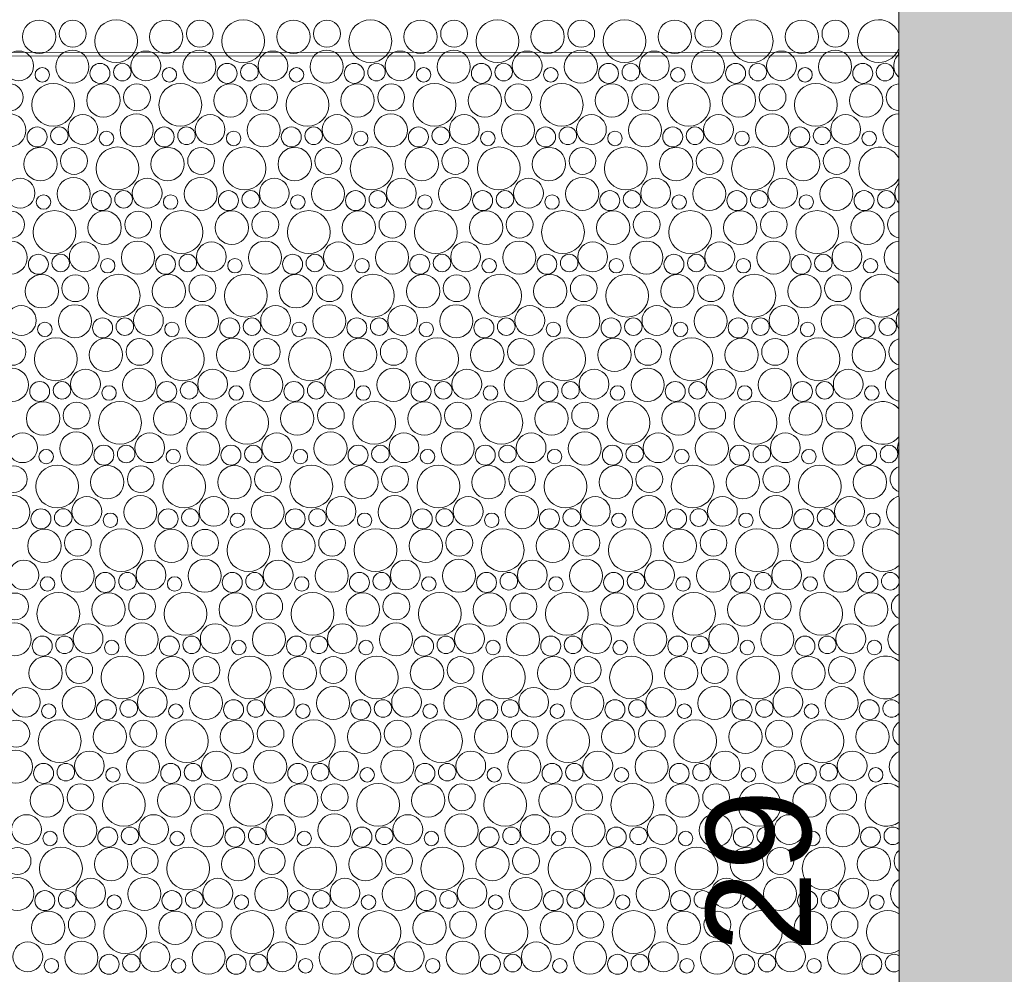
# Model space of a CAD drawing. Header units: metres. Extents: x -167 to 338, y -186 to 508.
# Tile 194 of 256: x 92.65 to 95.47, y 30.63 to 33.36. Entities that reach past the tile are written whole.
import ezdxf
from ezdxf.enums import TextEntityAlignment as Align

# ---------------------------------------------------------------- set-up
doc = ezdxf.new("R2010")
doc.units = ezdxf.units.M
doc.header["$MEASUREMENT"] = 0
doc.linetypes.add('Öffnungslinie Tür Fenster', pattern=[0.23, 0.15, -0.08])
doc.layers.add('60 Gelände 2D Übersicht', color=7, linetype='Continuous')
doc.layers.add('60 Stellplätze', color=7, linetype='Continuous')
doc.styles.add('ERSTELLTER_STIL_2', font='arial.ttf')

# ---------------------------------------------------------------- blocks, each defined once
blk = doc.blocks.new('*X46', base_point=(27236.1321, 33357.279))
at = {"layer": '60 Gelände 2D Übersicht', "color": 9, "linetype": 'Continuous', "lineweight": 18}
for centre, radius in [((92.7104, 33.3143), 0.0477), ((92.8065, 33.3231), 0.0384), ((92.9306, 33.3018), 0.0612), ((93.0741, 33.3143), 0.0477), ((93.1702, 33.3231), 0.0384), ((93.2943, 33.3018), 0.0612), ((93.4378, 33.3143), 0.0477), ((93.5339, 33.3231), 0.0384), ((93.658, 33.3018), 0.0612), ((93.8015, 33.3143), 0.0477), ((93.8976, 33.3231), 0.0384), ((94.0217, 33.3018), 0.0612), ((94.1653, 33.3143), 0.0477), ((94.2613, 33.3231), 0.0384), ((94.3854, 33.3018), 0.0612), ((94.529, 33.3143), 0.0477), ((94.625, 33.3231), 0.0384), ((94.7491, 33.3018), 0.0612), ((94.8927, 33.3143), 0.0477), ((94.9887, 33.3231), 0.0384), ((92.652, 33.2309), 0.0426), ((92.8054, 33.2287), 0.0473), ((93.0157, 33.2309), 0.0426), ((93.1691, 33.2287), 0.0473), ((93.3794, 33.2309), 0.0426), ((93.5329, 33.2287), 0.0473), ((93.7431, 33.2309), 0.0426), ((93.8966, 33.2287), 0.0473), ((94.1068, 33.2309), 0.0426), ((94.2603, 33.2287), 0.0473), ((94.4705, 33.2309), 0.0426), ((94.624, 33.2287), 0.0473), ((94.8342, 33.2309), 0.0426), ((94.9877, 33.2287), 0.0473), ((92.7193, 33.2055), 0.0207), ((92.8845, 33.2096), 0.0286), ((92.9483, 33.2132), 0.0251), ((93.083, 33.2055), 0.0207), ((93.2482, 33.2096), 0.0286), ((93.312, 33.2132), 0.0251), ((93.4467, 33.2055), 0.0207), ((93.6119, 33.2096), 0.0286), ((93.6757, 33.2132), 0.0251), ((93.8105, 33.2055), 0.0207), ((93.9756, 33.2096), 0.0286), ((94.0394, 33.2132), 0.0251), ((94.1742, 33.2055), 0.0207), ((94.3393, 33.2096), 0.0286), ((94.4031, 33.2132), 0.0251), ((94.5379, 33.2055), 0.0207), ((94.703, 33.2096), 0.0286), ((94.7668, 33.2132), 0.0251), ((94.9016, 33.2055), 0.0207), ((95.0667, 33.2096), 0.0286), ((95.1305, 33.2132), 0.0251), ((92.6265, 33.1411), 0.0384), ((92.7506, 33.1198), 0.0612), ((92.8941, 33.1323), 0.0477), ((92.9902, 33.1411), 0.0384), ((93.1143, 33.1198), 0.0612), ((93.2578, 33.1323), 0.0477), ((93.3539, 33.1411), 0.0384), ((93.478, 33.1198), 0.0612), ((93.6215, 33.1323), 0.0477), ((93.7176, 33.1411), 0.0384), ((93.8417, 33.1198), 0.0612), ((93.9853, 33.1323), 0.0477), ((94.0813, 33.1411), 0.0384), ((94.2054, 33.1198), 0.0612), ((94.349, 33.1323), 0.0477), ((94.445, 33.1411), 0.0384), ((94.5691, 33.1198), 0.0612), ((94.7127, 33.1323), 0.0477), ((94.8087, 33.1411), 0.0384), ((94.9328, 33.1198), 0.0612), ((95.0764, 33.1323), 0.0477), ((92.6254, 33.0468), 0.0473), ((92.8357, 33.0489), 0.0426), ((92.9891, 33.0468), 0.0473), ((93.1994, 33.0489), 0.0426), ((93.3529, 33.0468), 0.0473), ((93.5631, 33.0489), 0.0426), ((93.7166, 33.0468), 0.0473), ((93.9268, 33.0489), 0.0426), ((94.0803, 33.0468), 0.0473), ((94.2905, 33.0489), 0.0426), ((94.444, 33.0468), 0.0473), ((94.6542, 33.0489), 0.0426), ((94.8077, 33.0468), 0.0473), ((95.0179, 33.0489), 0.0426), ((92.7045, 33.0276), 0.0286), ((92.7683, 33.0312), 0.0251), ((92.903, 33.0235), 0.0207), ((93.0682, 33.0276), 0.0286), ((93.132, 33.0312), 0.0251), ((93.2667, 33.0235), 0.0207), ((93.4319, 33.0276), 0.0286), ((93.4957, 33.0312), 0.0251), ((93.6305, 33.0235), 0.0207), ((93.7956, 33.0276), 0.0286), ((93.8594, 33.0312), 0.0251), ((93.9942, 33.0235), 0.0207), ((94.1593, 33.0276), 0.0286), ((94.2231, 33.0312), 0.0251), ((94.3579, 33.0235), 0.0207), ((94.523, 33.0276), 0.0286), ((94.5868, 33.0312), 0.0251), ((94.7216, 33.0235), 0.0207), ((94.8867, 33.0276), 0.0286), ((94.9505, 33.0312), 0.0251), ((95.0853, 33.0235), 0.0207), ((92.7141, 32.9503), 0.0477), ((92.8102, 32.9591), 0.0384), ((92.9343, 32.9378), 0.0612), ((93.0778, 32.9503), 0.0477), ((93.1739, 32.9591), 0.0384), ((93.298, 32.9378), 0.0612), ((93.4415, 32.9503), 0.0477), ((93.5376, 32.9591), 0.0384), ((93.6617, 32.9378), 0.0612), ((93.8053, 32.9503), 0.0477), ((93.9013, 32.9591), 0.0384), ((94.0254, 32.9378), 0.0612), ((94.169, 32.9503), 0.0477), ((94.265, 32.9591), 0.0384), ((94.3891, 32.9378), 0.0612), ((94.5327, 32.9503), 0.0477), ((94.6287, 32.9591), 0.0384), ((94.7528, 32.9378), 0.0612), ((94.8964, 32.9503), 0.0477), ((94.9924, 32.9591), 0.0384), ((92.6557, 32.8669), 0.0426), ((92.8091, 32.8648), 0.0473), ((93.0194, 32.8669), 0.0426), ((93.1729, 32.8648), 0.0473), ((93.3831, 32.8669), 0.0426), ((93.5366, 32.8648), 0.0473), ((93.7468, 32.8669), 0.0426), ((93.9003, 32.8648), 0.0473), ((94.1105, 32.8669), 0.0426), ((94.264, 32.8648), 0.0473), ((94.4742, 32.8669), 0.0426), ((94.6277, 32.8648), 0.0473), ((94.8379, 32.8669), 0.0426), ((94.9914, 32.8648), 0.0473), ((92.723, 32.8415), 0.0207), ((92.8882, 32.8456), 0.0286), ((92.952, 32.8492), 0.0251), ((93.0867, 32.8415), 0.0207), ((93.2519, 32.8456), 0.0286), ((93.3157, 32.8492), 0.0251), ((93.4505, 32.8415), 0.0207), ((93.6156, 32.8456), 0.0286), ((93.6794, 32.8492), 0.0251), ((93.8142, 32.8415), 0.0207), ((93.9793, 32.8456), 0.0286), ((94.0431, 32.8492), 0.0251), ((94.1779, 32.8415), 0.0207), ((94.343, 32.8456), 0.0286), ((94.4068, 32.8492), 0.0251), ((94.5416, 32.8415), 0.0207), ((94.7067, 32.8456), 0.0286), ((94.7705, 32.8492), 0.0251), ((94.9053, 32.8415), 0.0207), ((95.0704, 32.8456), 0.0286), ((95.1342, 32.8492), 0.0251), ((92.6302, 32.7771), 0.0384), ((92.7543, 32.7558), 0.0612), ((92.8978, 32.7683), 0.0477), ((92.9939, 32.7771), 0.0384), ((93.118, 32.7558), 0.0612), ((93.2615, 32.7683), 0.0477), ((93.3576, 32.7771), 0.0384), ((93.4817, 32.7558), 0.0612), ((93.6253, 32.7683), 0.0477), ((93.7213, 32.7771), 0.0384), ((93.8454, 32.7558), 0.0612), ((93.989, 32.7683), 0.0477), ((94.085, 32.7771), 0.0384), ((94.2091, 32.7558), 0.0612), ((94.3527, 32.7683), 0.0477), ((94.4487, 32.7771), 0.0384), ((94.5728, 32.7558), 0.0612), ((94.7164, 32.7683), 0.0477), ((94.8124, 32.7771), 0.0384), ((94.9365, 32.7558), 0.0612), ((95.0801, 32.7683), 0.0477), ((92.6291, 32.6828), 0.0473), ((92.8394, 32.6849), 0.0426), ((92.9929, 32.6828), 0.0473), ((93.2031, 32.6849), 0.0426), ((93.3566, 32.6828), 0.0473), ((93.5668, 32.6849), 0.0426), ((93.7203, 32.6828), 0.0473), ((93.9305, 32.6849), 0.0426), ((94.084, 32.6828), 0.0473), ((94.2942, 32.6849), 0.0426), ((94.4477, 32.6828), 0.0473), ((94.6579, 32.6849), 0.0426), ((94.8114, 32.6828), 0.0473), ((95.0216, 32.6849), 0.0426), ((92.7082, 32.6636), 0.0286), ((92.772, 32.6672), 0.0251), ((92.9067, 32.6595), 0.0207), ((93.0719, 32.6636), 0.0286), ((93.1357, 32.6672), 0.0251), ((93.2705, 32.6595), 0.0207), ((93.4356, 32.6636), 0.0286), ((93.4994, 32.6672), 0.0251), ((93.6342, 32.6595), 0.0207), ((93.7993, 32.6636), 0.0286), ((93.8631, 32.6672), 0.0251), ((93.9979, 32.6595), 0.0207), ((94.163, 32.6636), 0.0286), ((94.2268, 32.6672), 0.0251), ((94.3616, 32.6595), 0.0207), ((94.5267, 32.6636), 0.0286), ((94.5905, 32.6672), 0.0251), ((94.7253, 32.6595), 0.0207), ((94.8904, 32.6636), 0.0286), ((94.9542, 32.6672), 0.0251), ((95.089, 32.6595), 0.0207), ((92.7178, 32.5863), 0.0477), ((92.8139, 32.5951), 0.0384), ((92.938, 32.5738), 0.0612), ((93.0815, 32.5863), 0.0477), ((93.1776, 32.5951), 0.0384), ((93.3017, 32.5738), 0.0612), ((93.4453, 32.5863), 0.0477), ((93.5413, 32.5951), 0.0384), ((93.6654, 32.5738), 0.0612), ((93.809, 32.5863), 0.0477), ((93.905, 32.5951), 0.0384), ((94.0291, 32.5738), 0.0612), ((94.1727, 32.5863), 0.0477), ((94.2687, 32.5951), 0.0384), ((94.3928, 32.5738), 0.0612), ((94.5364, 32.5863), 0.0477), ((94.6324, 32.5951), 0.0384), ((94.7565, 32.5738), 0.0612), ((94.9001, 32.5863), 0.0477), ((94.9961, 32.5951), 0.0384), ((92.6594, 32.5029), 0.0426), ((92.8129, 32.5008), 0.0473), ((93.0231, 32.5029), 0.0426), ((93.1766, 32.5008), 0.0473), ((93.3868, 32.5029), 0.0426), ((93.5403, 32.5008), 0.0473), ((93.7505, 32.5029), 0.0426), ((93.904, 32.5008), 0.0473), ((94.1142, 32.5029), 0.0426), ((94.2677, 32.5008), 0.0473), ((94.4779, 32.5029), 0.0426), ((94.6314, 32.5008), 0.0473), ((94.8416, 32.5029), 0.0426), ((94.9951, 32.5008), 0.0473), ((92.8919, 32.4817), 0.0286), ((92.9557, 32.4852), 0.0251), ((93.2556, 32.4817), 0.0286), ((93.3194, 32.4852), 0.0251), ((93.6193, 32.4817), 0.0286), ((93.6831, 32.4852), 0.0251), ((93.983, 32.4817), 0.0286), ((94.0468, 32.4852), 0.0251), ((94.3467, 32.4817), 0.0286), ((94.4105, 32.4852), 0.0251), ((94.7104, 32.4817), 0.0286), ((94.7742, 32.4852), 0.0251), ((95.0741, 32.4817), 0.0286), ((95.138, 32.4852), 0.0251), ((92.7267, 32.4775), 0.0207), ((93.0905, 32.4775), 0.0207), ((93.4542, 32.4775), 0.0207), ((93.8179, 32.4775), 0.0207), ((94.1816, 32.4775), 0.0207), ((94.5453, 32.4775), 0.0207), ((94.909, 32.4775), 0.0207), ((92.758, 32.3919), 0.0612), ((93.1217, 32.3919), 0.0612), ((93.4854, 32.3919), 0.0612), ((93.8491, 32.3919), 0.0612), ((94.2128, 32.3919), 0.0612), ((94.5765, 32.3919), 0.0612), ((94.9402, 32.3919), 0.0612), ((92.6339, 32.4131), 0.0384), ((92.9015, 32.4043), 0.0477), ((92.9976, 32.4131), 0.0384), ((93.2653, 32.4043), 0.0477), ((93.3613, 32.4131), 0.0384), ((93.629, 32.4043), 0.0477), ((93.725, 32.4131), 0.0384), ((93.9927, 32.4043), 0.0477), ((94.0887, 32.4131), 0.0384), ((94.3564, 32.4043), 0.0477), ((94.4524, 32.4131), 0.0384), ((94.7201, 32.4043), 0.0477), ((94.8161, 32.4131), 0.0384), ((95.0838, 32.4043), 0.0477), ((92.6329, 32.3188), 0.0473), ((92.8431, 32.3209), 0.0426), ((92.9966, 32.3188), 0.0473), ((93.2068, 32.3209), 0.0426), ((93.3603, 32.3188), 0.0473), ((93.5705, 32.3209), 0.0426), ((93.724, 32.3188), 0.0473), ((93.9342, 32.3209), 0.0426), ((94.0877, 32.3188), 0.0473), ((94.2979, 32.3209), 0.0426), ((94.4514, 32.3188), 0.0473), ((94.6616, 32.3209), 0.0426), ((94.8151, 32.3188), 0.0473), ((95.0253, 32.3209), 0.0426), ((92.7119, 32.2997), 0.0286), ((92.7757, 32.3032), 0.0251), ((92.9105, 32.2955), 0.0207), ((93.0756, 32.2997), 0.0286), ((93.1394, 32.3032), 0.0251), ((93.2742, 32.2955), 0.0207), ((93.4393, 32.2997), 0.0286), ((93.5031, 32.3032), 0.0251), ((93.6379, 32.2955), 0.0207), ((93.803, 32.2997), 0.0286), ((93.8668, 32.3032), 0.0251), ((94.0016, 32.2955), 0.0207), ((94.1667, 32.2997), 0.0286), ((94.2305, 32.3032), 0.0251), ((94.3653, 32.2955), 0.0207), ((94.5304, 32.2997), 0.0286), ((94.5942, 32.3032), 0.0251), ((94.729, 32.2955), 0.0207), ((94.8941, 32.2997), 0.0286), ((94.958, 32.3032), 0.0251), ((95.0927, 32.2955), 0.0207), ((92.7215, 32.2223), 0.0477), ((92.8176, 32.2311), 0.0384), ((92.9417, 32.2099), 0.0612), ((93.0853, 32.2223), 0.0477), ((93.1813, 32.2311), 0.0384), ((93.3054, 32.2099), 0.0612), ((93.449, 32.2223), 0.0477), ((93.545, 32.2311), 0.0384), ((93.6691, 32.2099), 0.0612), ((93.8127, 32.2223), 0.0477), ((93.9087, 32.2311), 0.0384), ((94.0328, 32.2099), 0.0612), ((94.1764, 32.2223), 0.0477), ((94.2724, 32.2311), 0.0384), ((94.3965, 32.2099), 0.0612), ((94.5401, 32.2223), 0.0477), ((94.6361, 32.2311), 0.0384), ((94.7602, 32.2099), 0.0612), ((94.9038, 32.2223), 0.0477), ((94.9998, 32.2311), 0.0384), ((92.6631, 32.1389), 0.0426), ((92.8166, 32.1368), 0.0473), ((93.0268, 32.1389), 0.0426), ((93.1803, 32.1368), 0.0473), ((93.3905, 32.1389), 0.0426), ((93.544, 32.1368), 0.0473), ((93.7542, 32.1389), 0.0426), ((93.9077, 32.1368), 0.0473), ((94.1179, 32.1389), 0.0426), ((94.2714, 32.1368), 0.0473), ((94.4816, 32.1389), 0.0426), ((94.6351, 32.1368), 0.0473), ((94.8453, 32.1389), 0.0426), ((94.9988, 32.1368), 0.0473), ((92.8956, 32.1177), 0.0286), ((92.9594, 32.1212), 0.0251), ((93.2593, 32.1177), 0.0286), ((93.3231, 32.1212), 0.0251), ((93.623, 32.1177), 0.0286), ((93.6868, 32.1212), 0.0251), ((93.9867, 32.1177), 0.0286), ((94.0505, 32.1212), 0.0251), ((94.3504, 32.1177), 0.0286), ((94.4142, 32.1212), 0.0251), ((94.7141, 32.1177), 0.0286), ((94.778, 32.1212), 0.0251), ((95.0778, 32.1177), 0.0286), ((95.1417, 32.1212), 0.0251), ((92.7305, 32.1135), 0.0207), ((93.0942, 32.1135), 0.0207), ((93.4579, 32.1135), 0.0207), ((93.8216, 32.1135), 0.0207), ((94.1853, 32.1135), 0.0207), ((94.549, 32.1135), 0.0207), ((94.9127, 32.1135), 0.0207), ((92.6376, 32.0491), 0.0384), ((92.7617, 32.0279), 0.0612), ((92.9053, 32.0403), 0.0477), ((93.0013, 32.0491), 0.0384), ((93.1254, 32.0279), 0.0612), ((93.269, 32.0403), 0.0477), ((93.365, 32.0491), 0.0384), ((93.4891, 32.0279), 0.0612), ((93.6327, 32.0403), 0.0477), ((93.7287, 32.0491), 0.0384), ((93.8528, 32.0279), 0.0612), ((93.9964, 32.0403), 0.0477), ((94.0924, 32.0491), 0.0384), ((94.2165, 32.0279), 0.0612), ((94.3601, 32.0403), 0.0477), ((94.4561, 32.0491), 0.0384), ((94.5802, 32.0279), 0.0612), ((94.7238, 32.0403), 0.0477), ((94.8198, 32.0491), 0.0384), ((94.9439, 32.0279), 0.0612), ((95.0875, 32.0403), 0.0477), ((92.6366, 31.9548), 0.0473), ((93.0003, 31.9548), 0.0473), ((93.364, 31.9548), 0.0473), ((93.7277, 31.9548), 0.0473), ((94.0914, 31.9548), 0.0473), ((94.4551, 31.9548), 0.0473), ((94.8188, 31.9548), 0.0473), ((92.8468, 31.9569), 0.0426), ((93.2105, 31.9569), 0.0426), ((93.5742, 31.9569), 0.0426), ((93.9379, 31.9569), 0.0426), ((94.3016, 31.9569), 0.0426), ((94.6653, 31.9569), 0.0426), ((95.029, 31.9569), 0.0426), ((92.7156, 31.9357), 0.0286), ((92.7794, 31.9392), 0.0251), ((92.9142, 31.9315), 0.0207), ((93.0793, 31.9357), 0.0286), ((93.1431, 31.9392), 0.0251), ((93.2779, 31.9315), 0.0207), ((93.443, 31.9357), 0.0286), ((93.5068, 31.9392), 0.0251), ((93.6416, 31.9315), 0.0207), ((93.8067, 31.9357), 0.0286), ((93.8705, 31.9392), 0.0251), ((94.0053, 31.9315), 0.0207), ((94.1704, 31.9357), 0.0286), ((94.2342, 31.9392), 0.0251), ((94.369, 31.9315), 0.0207), ((94.5341, 31.9357), 0.0286), ((94.598, 31.9392), 0.0251), ((94.7327, 31.9315), 0.0207), ((94.8978, 31.9357), 0.0286), ((94.9617, 31.9392), 0.0251), ((95.0964, 31.9315), 0.0207), ((92.7253, 31.8583), 0.0477), ((92.8213, 31.8671), 0.0384), ((92.9454, 31.8459), 0.0612), ((93.089, 31.8583), 0.0477), ((93.185, 31.8671), 0.0384), ((93.3091, 31.8459), 0.0612), ((93.4527, 31.8583), 0.0477), ((93.5487, 31.8671), 0.0384), ((93.6728, 31.8459), 0.0612), ((93.8164, 31.8583), 0.0477), ((93.9124, 31.8671), 0.0384), ((94.0365, 31.8459), 0.0612), ((94.1801, 31.8583), 0.0477), ((94.2761, 31.8671), 0.0384), ((94.4002, 31.8459), 0.0612), ((94.5438, 31.8583), 0.0477), ((94.6398, 31.8671), 0.0384), ((94.7639, 31.8459), 0.0612), ((94.9075, 31.8583), 0.0477), ((95.0035, 31.8671), 0.0384), ((92.6668, 31.7749), 0.0426), ((92.8203, 31.7728), 0.0473), ((93.0305, 31.7749), 0.0426), ((93.184, 31.7728), 0.0473), ((93.3942, 31.7749), 0.0426), ((93.5477, 31.7728), 0.0473), ((93.7579, 31.7749), 0.0426), ((93.9114, 31.7728), 0.0473), ((94.1216, 31.7749), 0.0426), ((94.2751, 31.7728), 0.0473), ((94.4853, 31.7749), 0.0426), ((94.6388, 31.7728), 0.0473), ((94.849, 31.7749), 0.0426), ((95.0025, 31.7728), 0.0473), ((92.8993, 31.7537), 0.0286), ((92.9631, 31.7572), 0.0251), ((93.263, 31.7537), 0.0286), ((93.3268, 31.7572), 0.0251), ((93.6267, 31.7537), 0.0286), ((93.6905, 31.7572), 0.0251), ((93.9904, 31.7537), 0.0286), ((94.0542, 31.7572), 0.0251), ((94.3541, 31.7537), 0.0286), ((94.418, 31.7572), 0.0251), ((94.7178, 31.7537), 0.0286), ((94.7817, 31.7572), 0.0251), ((95.0815, 31.7537), 0.0286), ((92.7342, 31.7495), 0.0207), ((93.0979, 31.7495), 0.0207), ((93.4616, 31.7495), 0.0207), ((93.8253, 31.7495), 0.0207), ((94.189, 31.7495), 0.0207), ((94.5527, 31.7495), 0.0207), ((94.9164, 31.7495), 0.0207), ((92.6413, 31.6851), 0.0384), ((92.7654, 31.6639), 0.0612), ((92.909, 31.6763), 0.0477), ((93.005, 31.6851), 0.0384), ((93.1291, 31.6639), 0.0612), ((93.2727, 31.6763), 0.0477), ((93.3687, 31.6851), 0.0384), ((93.4928, 31.6639), 0.0612), ((93.6364, 31.6763), 0.0477), ((93.7324, 31.6851), 0.0384), ((93.8565, 31.6639), 0.0612), ((94.0001, 31.6763), 0.0477), ((94.0961, 31.6851), 0.0384), ((94.2202, 31.6639), 0.0612), ((94.3638, 31.6763), 0.0477), ((94.4598, 31.6851), 0.0384), ((94.5839, 31.6639), 0.0612), ((94.7275, 31.6763), 0.0477), ((94.8235, 31.6851), 0.0384), ((94.9476, 31.6639), 0.0612), ((95.0912, 31.6763), 0.0477), ((92.6403, 31.5908), 0.0473), ((92.8505, 31.5929), 0.0426), ((93.004, 31.5908), 0.0473), ((93.2142, 31.5929), 0.0426), ((93.3677, 31.5908), 0.0473), ((93.5779, 31.5929), 0.0426), ((93.7314, 31.5908), 0.0473), ((93.9416, 31.5929), 0.0426), ((94.0951, 31.5908), 0.0473), ((94.3053, 31.5929), 0.0426), ((94.4588, 31.5908), 0.0473), ((94.669, 31.5929), 0.0426), ((94.8225, 31.5908), 0.0473), ((95.0327, 31.5929), 0.0426), ((92.7193, 31.5717), 0.0286), ((92.7831, 31.5752), 0.0251), ((92.9179, 31.5675), 0.0207), ((93.083, 31.5717), 0.0286), ((93.1468, 31.5752), 0.0251), ((93.2816, 31.5675), 0.0207), ((93.4467, 31.5717), 0.0286), ((93.5105, 31.5752), 0.0251), ((93.6453, 31.5675), 0.0207), ((93.8104, 31.5717), 0.0286), ((93.8742, 31.5752), 0.0251), ((94.009, 31.5675), 0.0207), ((94.1741, 31.5717), 0.0286), ((94.238, 31.5752), 0.0251), ((94.3727, 31.5675), 0.0207), ((94.5378, 31.5717), 0.0286), ((94.6017, 31.5752), 0.0251), ((94.7364, 31.5675), 0.0207), ((94.9015, 31.5717), 0.0286), ((94.9654, 31.5752), 0.0251), ((95.1001, 31.5675), 0.0207), ((92.729, 31.4943), 0.0477), ((92.825, 31.5031), 0.0384), ((92.9491, 31.4819), 0.0612), ((93.0927, 31.4943), 0.0477), ((93.1887, 31.5031), 0.0384), ((93.3128, 31.4819), 0.0612), ((93.4564, 31.4943), 0.0477), ((93.5524, 31.5031), 0.0384), ((93.6765, 31.4819), 0.0612), ((93.8201, 31.4943), 0.0477), ((93.9161, 31.5031), 0.0384), ((94.0402, 31.4819), 0.0612), ((94.1838, 31.4943), 0.0477), ((94.2798, 31.5031), 0.0384), ((94.4039, 31.4819), 0.0612), ((94.5475, 31.4943), 0.0477), ((94.6435, 31.5031), 0.0384), ((94.7676, 31.4819), 0.0612), ((94.9112, 31.4943), 0.0477), ((95.0072, 31.5031), 0.0384), ((92.6705, 31.411), 0.0426), ((92.824, 31.4088), 0.0473), ((93.0342, 31.411), 0.0426), ((93.1877, 31.4088), 0.0473), ((93.3979, 31.411), 0.0426), ((93.5514, 31.4088), 0.0473), ((93.7616, 31.411), 0.0426), ((93.9151, 31.4088), 0.0473), ((94.1253, 31.411), 0.0426), ((94.2788, 31.4088), 0.0473), ((94.489, 31.411), 0.0426), ((94.6425, 31.4088), 0.0473), ((94.8527, 31.411), 0.0426), ((95.0062, 31.4088), 0.0473), ((92.903, 31.3897), 0.0286), ((92.9668, 31.3932), 0.0251), ((93.2667, 31.3897), 0.0286), ((93.3305, 31.3932), 0.0251), ((93.6304, 31.3897), 0.0286), ((93.6942, 31.3932), 0.0251), ((93.9941, 31.3897), 0.0286), ((94.058, 31.3932), 0.0251), ((94.3578, 31.3897), 0.0286), ((94.4217, 31.3932), 0.0251), ((94.7215, 31.3897), 0.0286), ((94.7854, 31.3932), 0.0251), ((95.0853, 31.3897), 0.0286), ((92.7379, 31.3855), 0.0207), ((93.1016, 31.3855), 0.0207), ((93.4653, 31.3855), 0.0207), ((93.829, 31.3855), 0.0207), ((94.1927, 31.3855), 0.0207), ((94.5564, 31.3855), 0.0207), ((94.9201, 31.3855), 0.0207), ((92.645, 31.3212), 0.0384), ((92.7691, 31.2999), 0.0612), ((92.9127, 31.3123), 0.0477), ((93.0087, 31.3212), 0.0384), ((93.1328, 31.2999), 0.0612), ((93.2764, 31.3123), 0.0477), ((93.3724, 31.3212), 0.0384), ((93.4965, 31.2999), 0.0612), ((93.6401, 31.3123), 0.0477), ((93.7361, 31.3212), 0.0384), ((93.8602, 31.2999), 0.0612), ((94.0038, 31.3123), 0.0477), ((94.0998, 31.3212), 0.0384), ((94.2239, 31.2999), 0.0612), ((94.3675, 31.3123), 0.0477), ((94.4635, 31.3212), 0.0384), ((94.5876, 31.2999), 0.0612), ((94.7312, 31.3123), 0.0477), ((94.8272, 31.3212), 0.0384), ((94.9513, 31.2999), 0.0612), ((95.0949, 31.3123), 0.0477), ((92.644, 31.2268), 0.0473), ((92.8542, 31.229), 0.0426), ((93.0077, 31.2268), 0.0473), ((93.2179, 31.229), 0.0426), ((93.3714, 31.2268), 0.0473), ((93.5816, 31.229), 0.0426), ((93.7351, 31.2268), 0.0473), ((93.9453, 31.229), 0.0426), ((94.0988, 31.2268), 0.0473), ((94.309, 31.229), 0.0426), ((94.4625, 31.2268), 0.0473), ((94.6727, 31.229), 0.0426), ((94.8262, 31.2268), 0.0473), ((95.0365, 31.229), 0.0426), ((92.723, 31.2077), 0.0286), ((92.7868, 31.2112), 0.0251), ((92.9216, 31.2035), 0.0207), ((93.0867, 31.2077), 0.0286), ((93.1505, 31.2112), 0.0251), ((93.2853, 31.2035), 0.0207), ((93.4504, 31.2077), 0.0286), ((93.5142, 31.2112), 0.0251), ((93.649, 31.2035), 0.0207), ((93.8141, 31.2077), 0.0286), ((93.878, 31.2112), 0.0251), ((94.0127, 31.2035), 0.0207), ((94.1778, 31.2077), 0.0286), ((94.2417, 31.2112), 0.0251), ((94.3764, 31.2035), 0.0207), ((94.5415, 31.2077), 0.0286), ((94.6054, 31.2112), 0.0251), ((94.7401, 31.2035), 0.0207), ((94.9053, 31.2077), 0.0286), ((94.9691, 31.2112), 0.0251), ((95.1038, 31.2035), 0.0207), ((92.7327, 31.1303), 0.0477), ((92.8287, 31.1392), 0.0384), ((92.9528, 31.1179), 0.0612), ((93.0964, 31.1303), 0.0477), ((93.1924, 31.1392), 0.0384), ((93.3165, 31.1179), 0.0612), ((93.4601, 31.1303), 0.0477), ((93.5561, 31.1392), 0.0384), ((93.6802, 31.1179), 0.0612), ((93.8238, 31.1303), 0.0477), ((93.9198, 31.1392), 0.0384), ((94.0439, 31.1179), 0.0612), ((94.1875, 31.1303), 0.0477), ((94.2835, 31.1392), 0.0384), ((94.4076, 31.1179), 0.0612), ((94.5512, 31.1303), 0.0477), ((94.6472, 31.1392), 0.0384), ((94.7713, 31.1179), 0.0612), ((94.9149, 31.1303), 0.0477), ((95.0109, 31.1392), 0.0384), ((92.6742, 31.047), 0.0426), ((92.8277, 31.0448), 0.0473), ((93.0379, 31.047), 0.0426), ((93.1914, 31.0448), 0.0473), ((93.4016, 31.047), 0.0426), ((93.5551, 31.0448), 0.0473), ((93.7653, 31.047), 0.0426), ((93.9188, 31.0448), 0.0473), ((94.129, 31.047), 0.0426), ((94.2825, 31.0448), 0.0473), ((94.4927, 31.047), 0.0426), ((94.6462, 31.0448), 0.0473), ((94.8565, 31.047), 0.0426), ((95.0099, 31.0448), 0.0473), ((92.9067, 31.0257), 0.0286), ((92.9705, 31.0292), 0.0251), ((93.2704, 31.0257), 0.0286), ((93.3342, 31.0292), 0.0251), ((93.6341, 31.0257), 0.0286), ((93.698, 31.0292), 0.0251), ((93.9978, 31.0257), 0.0286), ((94.0617, 31.0292), 0.0251), ((94.3615, 31.0257), 0.0286), ((94.4254, 31.0292), 0.0251), ((94.7253, 31.0257), 0.0286), ((94.7891, 31.0292), 0.0251), ((95.089, 31.0257), 0.0286), ((92.7416, 31.0215), 0.0207), ((93.1053, 31.0215), 0.0207), ((93.469, 31.0215), 0.0207), ((93.8327, 31.0215), 0.0207), ((94.1964, 31.0215), 0.0207), ((94.5601, 31.0215), 0.0207), ((94.9238, 31.0215), 0.0207), ((92.6487, 30.9572), 0.0384), ((92.7728, 30.9359), 0.0612), ((92.9164, 30.9483), 0.0477), ((93.0124, 30.9572), 0.0384), ((93.1365, 30.9359), 0.0612), ((93.2801, 30.9483), 0.0477), ((93.3761, 30.9572), 0.0384), ((93.5002, 30.9359), 0.0612), ((93.6438, 30.9483), 0.0477), ((93.7398, 30.9572), 0.0384), ((93.8639, 30.9359), 0.0612), ((94.0075, 30.9483), 0.0477), ((94.1035, 30.9572), 0.0384), ((94.2276, 30.9359), 0.0612), ((94.3712, 30.9483), 0.0477), ((94.4672, 30.9572), 0.0384), ((94.5913, 30.9359), 0.0612), ((94.7349, 30.9483), 0.0477), ((94.8309, 30.9572), 0.0384), ((94.9551, 30.9359), 0.0612), ((95.0986, 30.9483), 0.0477), ((92.6477, 30.8628), 0.0473), ((92.8579, 30.865), 0.0426), ((93.0114, 30.8628), 0.0473), ((93.2216, 30.865), 0.0426), ((93.3751, 30.8628), 0.0473), ((93.5853, 30.865), 0.0426), ((93.7388, 30.8628), 0.0473), ((93.949, 30.865), 0.0426), ((94.1025, 30.8628), 0.0473), ((94.3127, 30.865), 0.0426), ((94.4662, 30.8628), 0.0473), ((94.6765, 30.865), 0.0426), ((94.8299, 30.8628), 0.0473), ((95.0402, 30.865), 0.0426), ((92.7267, 30.8437), 0.0286), ((92.7905, 30.8472), 0.0251), ((92.9253, 30.8395), 0.0207), ((93.0904, 30.8437), 0.0286), ((93.1542, 30.8472), 0.0251), ((93.289, 30.8395), 0.0207), ((93.4541, 30.8437), 0.0286), ((93.518, 30.8472), 0.0251), ((93.6527, 30.8395), 0.0207), ((93.8178, 30.8437), 0.0286), ((93.8817, 30.8472), 0.0251), ((94.0164, 30.8395), 0.0207), ((94.1815, 30.8437), 0.0286), ((94.2454, 30.8472), 0.0251), ((94.3801, 30.8395), 0.0207), ((94.5453, 30.8437), 0.0286), ((94.6091, 30.8472), 0.0251), ((94.7438, 30.8395), 0.0207), ((94.909, 30.8437), 0.0286), ((94.9728, 30.8472), 0.0251), ((95.1075, 30.8395), 0.0207), ((92.7364, 30.7663), 0.0477), ((92.8324, 30.7752), 0.0384), ((92.9565, 30.7539), 0.0612), ((93.1001, 30.7663), 0.0477), ((93.1961, 30.7752), 0.0384), ((93.3202, 30.7539), 0.0612), ((93.4638, 30.7663), 0.0477), ((93.5598, 30.7752), 0.0384), ((93.6839, 30.7539), 0.0612), ((93.8275, 30.7663), 0.0477), ((93.9235, 30.7752), 0.0384), ((94.0476, 30.7539), 0.0612), ((94.1912, 30.7663), 0.0477), ((94.2872, 30.7752), 0.0384), ((94.4113, 30.7539), 0.0612), ((94.5549, 30.7663), 0.0477), ((94.6509, 30.7752), 0.0384), ((94.7751, 30.7539), 0.0612), ((94.9186, 30.7663), 0.0477), ((95.0147, 30.7752), 0.0384), ((92.6779, 30.683), 0.0426), ((92.8314, 30.6808), 0.0473), ((93.0416, 30.683), 0.0426), ((93.1951, 30.6808), 0.0473), ((93.4053, 30.683), 0.0426), ((93.5588, 30.6808), 0.0473), ((93.769, 30.683), 0.0426), ((93.9225, 30.6808), 0.0473), ((94.1327, 30.683), 0.0426), ((94.2862, 30.6808), 0.0473), ((94.4965, 30.683), 0.0426), ((94.6499, 30.6808), 0.0473), ((94.8602, 30.683), 0.0426), ((95.0136, 30.6808), 0.0473), ((92.7453, 30.6575), 0.0207), ((92.9104, 30.6617), 0.0286), ((92.9742, 30.6652), 0.0251), ((93.109, 30.6575), 0.0207), ((93.2741, 30.6617), 0.0286), ((93.338, 30.6652), 0.0251), ((93.4727, 30.6575), 0.0207), ((93.6378, 30.6617), 0.0286), ((93.7017, 30.6652), 0.0251), ((93.8364, 30.6575), 0.0207), ((94.0015, 30.6617), 0.0286), ((94.0654, 30.6652), 0.0251), ((94.2001, 30.6575), 0.0207), ((94.3653, 30.6617), 0.0286), ((94.4291, 30.6652), 0.0251), ((94.5638, 30.6575), 0.0207), ((94.729, 30.6617), 0.0286), ((94.7928, 30.6652), 0.0251), ((94.9275, 30.6575), 0.0207), ((95.0927, 30.6617), 0.0286)]:
    blk.add_circle(centre, radius, dxfattribs=at)
for centre, radius, start, end in [((95.1128, 33.3018), 0.0612, 22.5316, 337.4684), ((95.1979, 33.2309), 0.0426, 132.1637, 227.8363), ((95.1724, 33.1411), 0.0384, 94.574, 265.426), ((95.1714, 33.0468), 0.0473, 92.4708, 267.5292), ((95.1165, 32.9378), 0.0612, 30.3337, 329.6663), ((95.2016, 32.8669), 0.0426, 139.3219, 220.6781), ((95.1761, 32.7771), 0.0384, 100.1608, 259.8392), ((95.1751, 32.6828), 0.0473, 96.9776, 263.0224), ((95.1202, 32.5738), 0.0612, 36.6277, 323.3723), ((95.2053, 32.5029), 0.0426, 147.7273, 212.2727), ((95.1798, 32.4131), 0.0384, 105.8474, 254.1526), ((95.1788, 32.3188), 0.0473, 101.5283, 258.4717), ((95.1239, 32.2099), 0.0612, 42.1014, 317.8986), ((95.209, 32.1389), 0.0426, 158.8515, 201.1485), ((95.1835, 32.0491), 0.0384, 111.6996, 248.3004), ((95.1825, 31.9548), 0.0473, 106.1541, 253.8459), ((95.1276, 31.8459), 0.0612, 47.0476, 312.9524), ((95.1454, 31.7572), 0.0251, 16.9853, 343.0147), ((95.1872, 31.6851), 0.0384, 117.8012, 242.1988), ((95.1862, 31.5908), 0.0473, 110.8911, 249.1089), ((95.1313, 31.4819), 0.0612, 51.6239, 308.3761), ((95.1491, 31.3932), 0.0251, 36.0493, 323.9507), ((95.1909, 31.3212), 0.0384, 124.2684, 235.7316), ((95.1899, 31.2268), 0.0473, 115.7829, 244.2171), ((95.1351, 31.1179), 0.0612, 55.9268, 304.0732), ((95.1528, 31.0292), 0.0251, 48.6511, 311.3489), ((95.1947, 30.9572), 0.0384, 131.2797, 228.7203), ((95.1936, 30.8628), 0.0473, 120.8861, 239.1139), ((95.1388, 30.7539), 0.0612, 60.021, 299.979), ((95.1565, 30.6652), 0.0251, 59.1512, 300.8488)]:
    blk.add_arc(centre, radius, start, end, dxfattribs=at)
blk = doc.blocks.new('Parkplätze 27')
at = {"layer": '60 Stellplätze', "color": 7, "linetype": 'Continuous', "lineweight": 13, "flags": 128}
blk.add_lwpolyline([(13.745, 0), (13.755, 0), (13.755, 5.4989), (13.745, 5.4989)], close=True, dxfattribs=at)
at = {"layer": '60 Stellplätze', "color": 7, "linetype": 'Continuous', "lineweight": 13, "style": 'ERSTELLTER_STIL_2'}
for tag, p in [('num_start_0', (0.4, 0.4171)), ('num_start_1', (3.15, 0.4171)), ('num_start_2', (5.9, 0.4146)), ('num_start_3', (8.65, 0.4171)), ('num_start_4', (11.4, 0.4146)), ('num_start_5', (14.15, 0.4146))]:
    blk.add_attdef(tag, text='', height=0.3, dxfattribs=at).set_placement(p, align=Align.MIDDLE_CENTER)

msp = doc.modelspace()

# ---------------------------------------------------------------- hatches: boundary and pattern name
at = {"layer": '60 Gelände 2D Übersicht', "linetype": 'Continuous', "lineweight": 18}
h = msp.add_hatch(dxfattribs=at)
h.set_pattern_fill('Mörtel_0001', color=8, style=0, pattern_type=2)
h.set_pattern_definition([(45, (27236.1321, 33357.62905), (-0.11136931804, 0.11136931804), [0, -0.105, 0, -0.1575]), (110, (27236.4821, 33357.62905), (0.1480015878, 0.0538681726), [0, -0.077, 0, -0.133])])
h.paths.add_polyline_path([(58.1615, 45.7496), (66.6638, 45.7501), (66.663, 37.5001), (77.6619, 37.5142), (77.6627, 45.7491), (84.1676, 45.7491), (84.1668, 37.4991), (95.1657, 37.4991), (95.1665, 45.7491), (101.6703, 45.7491), (101.6703, 14.5263), (95.1658, 14.3351), (95.1689, 36.0142), (84.17, 36.0153), (84.1681, 14.0509), (77.6707, 13.994), (77.6638, 36.0132), (66.6649, 35.9991), (66.6638, 13.8829), (59.5867, 13.8829), (59.5867, 23.1797), (59.5867, 37.3459), (58.1625, 37.3459), (58.1625, 28.2047)])

# ---------------------------------------------------------------- linework, layer by layer
at = {"layer": '60 Stellplätze', "color": 7, "linetype": 'Continuous', "lineweight": 13}
msp.add_line((95.1714, 21.2004), (95.17, 36.0142), dxfattribs=at)

# ---------------------------------------------------------------- block references
at = {"layer": '60 Gelände 2D Übersicht', "color": 9, "linetype": 'Öffnungslinie Tür Fenster', "lineweight": 18}
msp.add_blockref('*X46', (27236.1321, 33357.279), dxfattribs=at)
at = {"layer": '60 Stellplätze', "color": 7, "linetype": 'Continuous', "lineweight": 13}
ref = msp.add_blockref('Parkplätze 27', (95.1673, 19.5142), dxfattribs=dict(at, rotation=89.9945255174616))
ref.add_attrib('num_start_4', '29', dxfattribs={"color": 7, "linetype": 'Continuous', "lineweight": 13, "height": 0.3, "rotation": 89.9945, "style": 'ERSTELLTER_STIL_2'}).set_placement((94.7685, 30.9288), align=Align.MIDDLE_CENTER)

doc.saveas('drawing.dxf')
